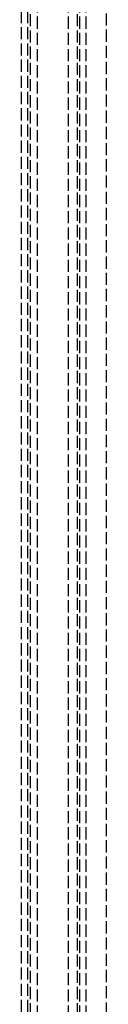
# Model space of a CAD drawing. Header units: millimetres. Extents: x -108 to 0, y 0 to 486.
# Tile 35 of 48: x -108 to -98, y 121 to 243. Entities that reach past the tile are written whole.
import ezdxf

# ---------------------------------------------------------------- set-up
doc = ezdxf.new("R2010")
doc.units = ezdxf.units.MM
doc.header["$LTSCALE"] = 10
doc.linetypes.add('ALLCAD_Strich', pattern=[0.2, 0.15, -0.05])
doc.layers.add('BESCH_KONT_sich_schn_grun_2d', color=10, linetype='Continuous')

msp = doc.modelspace()

# ---------------------------------------------------------------- linework, layer by layer
at = {"layer": 'BESCH_KONT_sich_schn_grun_2d', "linetype": 'ALLCAD_Strich'}
for p, q in [((-108.2, 4.5), (-108.2, 460.9)), ((-107.4, 4.5), (-107.4, 460.9)), ((-106.2, 17.8), (-106.2, 458)), ((-102.4, 17.8), (-102.4, 458)), ((-107.1, 20.1), (-107.1, 454.5)), ((-101.3, 20.1), (-101.3, 454.5)), ((-101, 11.8), (-101, 453.6)), ((-100.2, 11.8), (-100.2, 453.6)), ((-97.7, 14.2), (-97.7, 451.2))]:
    msp.add_line(p, q, dxfattribs=at)

doc.saveas('drawing.dxf')
